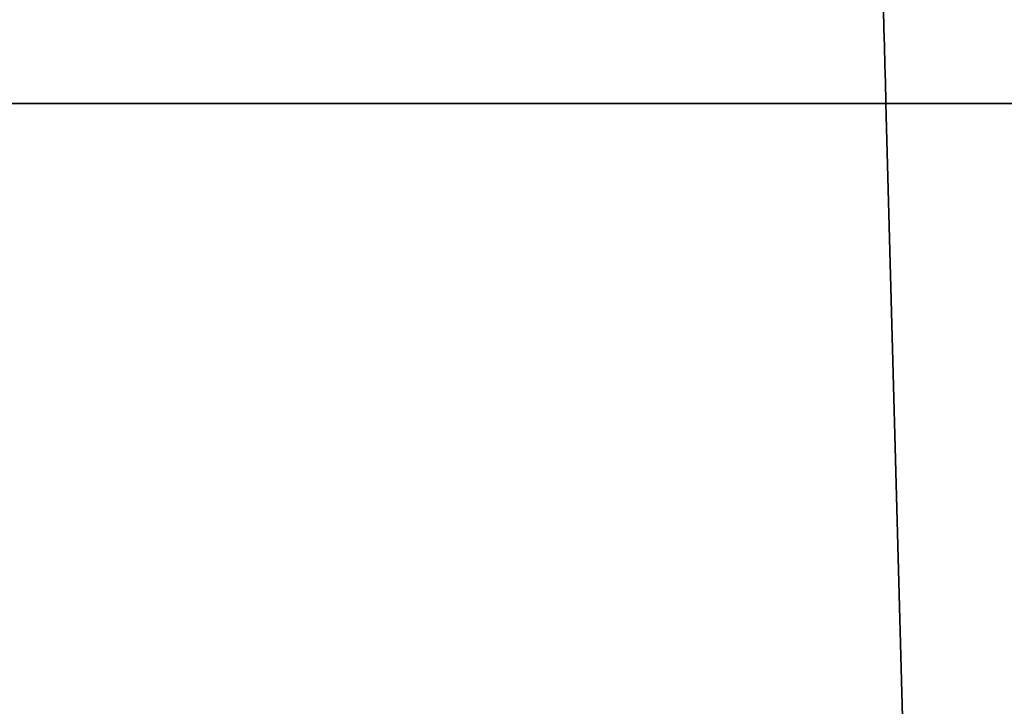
# Model space of a CAD drawing. Extents: x 46 to 342, y 25 to 270.
# Tile 133 of 256: x 250.52 to 252.22, y 70.67 to 71.85. Entities that reach past the tile are written whole.
import ezdxf

# ---------------------------------------------------------------- set-up
doc = ezdxf.new("R2010")
doc.units = 0
doc.layers.get('0').update_dxf_attribs({"lineweight": 13})

# ---------------------------------------------------------------- blocks, each defined once
blk = doc.blocks.new('BLOCK1')
at = {"color": 7, "lineweight": 35, "ltscale": 0.177058}
blk.add_line((-937.3405, 127.912), (-930.2582, 127.912), dxfattribs=at)
blk.add_line((-937.3405, 127.912), (-930.2582, 127.912), dxfattribs=at)
at = {"color": 7, "lineweight": 35, "ltscale": 0.222581}
for p, q in [((-930.2582, 127.912), (-930.018, 119.012)), ((-930.018, 119.012), (-930.2582, 127.912))]:
    blk.add_line(p, q, dxfattribs=at)
at = {"color": 7, "lineweight": 35}
blk.add_line((-930.2582, 127.912), (-909.0373, 127.912), dxfattribs=at)
blk.add_line((-930.2582, 127.912), (-909.0373, 127.912), dxfattribs=at)
for points, knots in [([(-935.8498, 163.3683), (-935.3247, 163.3579), (-934.8004, 163.3504), (-934.2763, 163.3466), (-933.2275, 163.3448), (-932.178, 163.3496), (-931.653, 163.3526), (-930.4191, 163.3598), (-929.1837, 163.3656), (-928.4739, 163.3679), (-927.0541, 163.3704), (-925.6343, 163.3701), (-924.9245, 163.3696), (-922.1663, 163.3673), (-919.409, 163.3656), (-916.9595, 163.3681), (-913.5506, 163.373), (-910.1417, 163.3771), (-909.5753, 163.3778), (-907.0131, 163.3827), (-904.4509, 163.3866), (-903.2492, 163.3877), (-898.0417, 163.3886), (-892.8339, 163.3795), (-888.8278, 163.3783), (-883.4034, 163.4475), (-877.9777, 163.5079), (-876.6069, 163.5176), (-873.964, 163.4737), (-871.3362, 163.2175), (-870.14, 163.035), (-867.6923, 162.5025), (-865.3316, 161.6544), (-864.1502, 161.1363), (-862.2645, 160.1607), (-860.4893, 159.0021), (-859.8029, 158.5158), (-856.5974, 156.0513), (-853.9029, 152.9907), (-852.1887, 150.2245), (-850.4414, 146.1886), (-849.3518, 141.9498), (-849.1051, 140.8141), (-848.6391, 138.2592), (-848.3328, 135.6817), (-848.2005, 134.2521), (-847.9282, 130.6063), (-847.7864, 126.9524), (-847.7264, 124.6778), (-847.6866, 122.2127), (-847.677, 119.7474), (-847.6763, 119.5023), (-847.6759, 119.2571), (-847.6759, 119.012)], [0, 0, 0, 0, 0, 0, 6.173801, 6.173801, 6.173801, 12.347602, 12.347602, 12.347602, 20.674236, 20.674236, 20.674236, 29.000871, 29.000871, 29.000871, 53.037738, 53.037738, 53.037738, 69.004515, 69.004515, 69.004515, 83.107202, 83.107202, 83.107202, 130.115726, 130.115726, 130.115726, 146.782041, 146.782041, 146.782041, 161.087207, 161.087207, 161.087207, 176.168184, 176.168184, 176.168184, 185.922201, 185.922201, 185.922201, 223.57289, 223.57289, 223.57289, 237.172478, 237.172478, 237.172478, 254.014351, 254.014351, 254.014351, 280.069398, 280.069398, 280.069398, 282.946371, 282.946371, 282.946371, 282.946371, 282.946371, 282.946371]), ([(-930.7639, 137.9677), (-930.7629, 137.9556), (-930.7618, 137.9435), (-930.7608, 137.931), (-930.7587, 137.9052), (-930.7565, 137.8784), (-930.7554, 137.8649), (-930.7532, 137.8376), (-930.7511, 137.8107), (-930.75, 137.7973), (-930.748, 137.7712), (-930.746, 137.7465), (-930.745, 137.7345), (-930.5925, 135.8008), (-930.4731, 133.8434), (-930.3805, 131.8799), (-930.31, 129.9024), (-930.2582, 127.912)], [0, 0, 0, 0, 0, 0, 0.089375, 0.089375, 0.089375, 0.178749, 0.178749, 0.178749, 0.26813, 0.26813, 0.26813, 0.357511, 0.357511, 0.357511, 14.535532, 14.535532, 14.535532, 14.535532, 14.535532, 14.535532])]:
    blk.add_open_spline(points, degree=5, knots=knots, dxfattribs=at)

msp = doc.modelspace()

# ---------------------------------------------------------------- block references
at = {"lineweight": 0, "xscale": 0.25, "yscale": 0.25, "zscale": 0.25}
msp.add_blockref('BLOCK1', (484.5779, 39.7324), dxfattribs=at)

doc.saveas('drawing.dxf')
